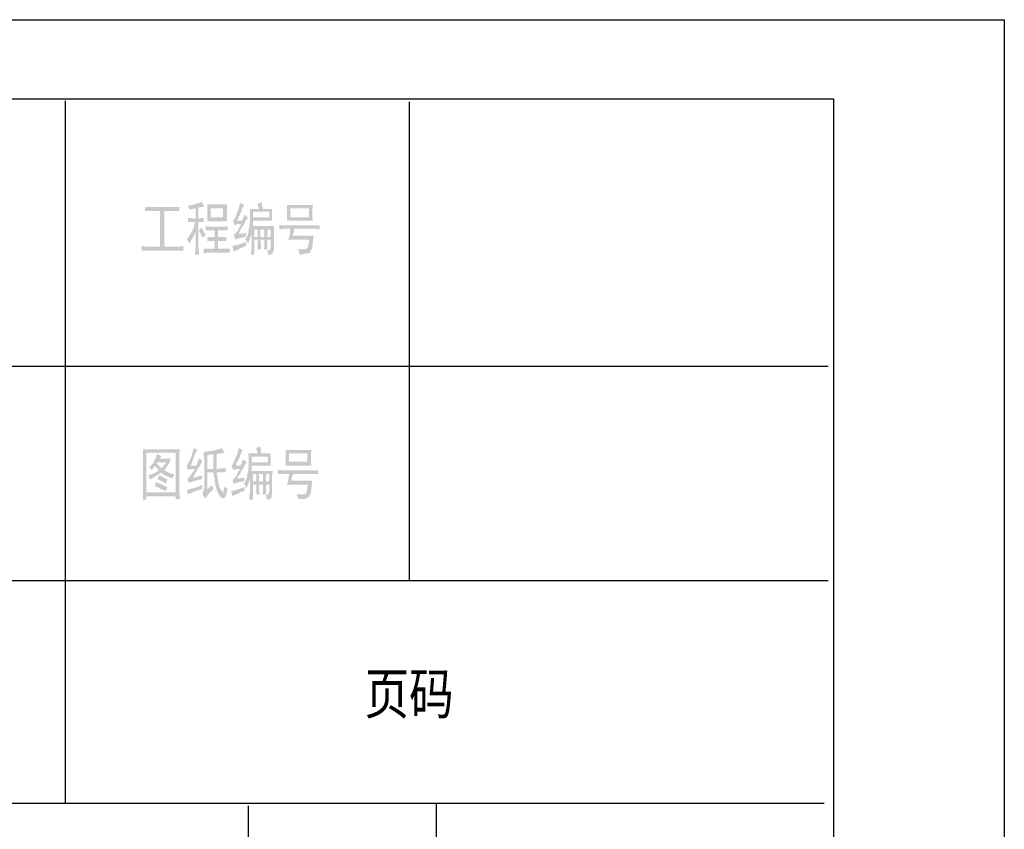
# Model space of a CAD drawing. Extents: x 39508475 to 39522402, y 3783947 to 3795549.
# Tile 9 of 256: x 39510759 to 39510819, y 3792626 to 3792676. Entities that reach past the tile are written whole.
import ezdxf
from ezdxf.enums import TextEntityAlignment as Align

# ---------------------------------------------------------------- set-up
doc = ezdxf.new("R2010")
doc.units = 0
doc.layers.get('0').update_dxf_attribs({"linetype": 'CONTINUOUS'})
doc.layers.add('图框', color=5, linetype='CONTINUOUS')
doc.styles.add('宋体', font='txt')

msp = doc.modelspace()

# ---------------------------------------------------------------- hatches: boundary and pattern name
at = {"layer": '图框'}
h = msp.add_hatch(color=0, dxfattribs=at)
h.paths.add_polyline_path([(39510776.97453, 3792664.58587), (39510775.38715, 3792664.58587), (39510775.38715, 3792664.41878), (39510776.72389, 3792664.377), (39510776.72389, 3792663.83395), (39510775.59602, 3792663.83395), (39510776.93276, 3792663.79218), (39510776.93276, 3792664.12637), (39510776.93276, 3792664.29346)])
h.paths.add_polyline_path([(39510775.38715, 3792664.41878), (39510775.38715, 3792664.08459), (39510775.38715, 3792663.95927), (39510775.38715, 3792663.62509), (39510776.97453, 3792663.62509), (39510776.93276, 3792663.79218), (39510775.59602, 3792663.83395), (39510775.59602, 3792664.377), (39510776.72389, 3792664.377)])
h.paths.add_polyline_path([(39510774.92765, 3792663.33268), (39510774.92765, 3792663.08204), (39510775.09474, 3792663.12381), (39510775.34538, 3792663.12381), (39510775.59602, 3792663.12381), (39510775.34538, 3792663.33268), (39510775.17829, 3792663.33268)])
h.paths.add_polyline_path([(39510777.39226, 3792663.33268), (39510777.30871, 3792663.33268), (39510777.0163, 3792663.33268), (39510775.34538, 3792663.33268), (39510775.59602, 3792663.12381), (39510777.0163, 3792663.12381), (39510777.14162, 3792663.12381), (39510777.39226, 3792663.08204)])
h.paths.add_polyline_path([(39510775.59602, 3792663.12381), (39510775.59602, 3792663.08204), (39510775.55424, 3792662.74785), (39510775.4707, 3792662.45544), (39510776.76566, 3792662.45544), (39510776.72389, 3792662.28835), (39510776.68212, 3792662.03771), (39510776.5568, 3792661.87062), (39510776.38971, 3792661.87062), (39510776.05552, 3792661.87062), (39510776.18084, 3792661.53643), (39510776.34793, 3792661.57821), (39510776.64035, 3792661.61998), (39510776.80744, 3792661.66175), (39510776.80744, 3792661.70353), (39510776.93276, 3792661.95416), (39510776.93276, 3792661.99594), (39510776.97453, 3792662.33012), (39510776.97453, 3792662.3719), (39510777.0163, 3792662.70608), (39510775.72134, 3792662.70608), (39510775.76311, 3792662.78963), (39510775.84666, 3792663.12381), (39510777.0163, 3792663.12381)])
h.paths.add_polyline_path([(39510776.05552, 3792661.87062), (39510776.38971, 3792661.87062)], flags=17)
h.paths.add_polyline_path([(39510773.84155, 3792664.75296), (39510773.59091, 3792664.66942), (39510773.67446, 3792664.33523), (39510773.08963, 3792664.33523), (39510773.13141, 3792664.20991), (39510774.30105, 3792664.16814), (39510774.30105, 3792663.83395), (39510773.2985, 3792663.83395), (39510774.46814, 3792663.66686), (39510774.46814, 3792664.00105), (39510774.46814, 3792664.04282), (39510774.46814, 3792664.33523), (39510773.92509, 3792664.33523), (39510773.88332, 3792664.41878)])
h.paths.add_polyline_path([(39510772.50481, 3792664.71119), (39510772.50481, 3792664.66942), (39510772.42126, 3792664.33523), (39510772.29594, 3792664.00105), (39510772.2124, 3792663.79218), (39510772.08708, 3792663.62509), (39510772.17062, 3792663.33268), (39510772.37949, 3792663.41622), (39510772.58835, 3792663.41622), (39510772.79722, 3792663.458), (39510772.83899, 3792663.58332), (39510772.33772, 3792663.62509), (39510772.42126, 3792663.83395), (39510772.58835, 3792664.16814), (39510772.63013, 3792664.33523), (39510772.75545, 3792664.5441), (39510772.75545, 3792664.58587)])
h.paths.add_polyline_path([(39510773.13141, 3792664.20991), (39510773.13141, 3792663.83395), (39510773.13141, 3792663.62509), (39510773.08963, 3792663.2909), (39510773.04786, 3792663.12381), (39510774.3846, 3792663.08204), (39510774.3846, 3792662.62253), (39510774.17573, 3792662.62253), (39510773.59091, 3792662.45544), (39510774.3846, 3792662.45544), (39510774.3846, 3792661.99594), (39510774.34282, 3792661.82885), (39510774.17573, 3792661.82885), (39510774.25928, 3792661.49466), (39510774.50992, 3792661.61998), (39510774.59346, 3792661.87062), (39510774.59346, 3792662.8314), (39510774.59346, 3792662.95672), (39510774.59346, 3792663.2909), (39510773.2985, 3792663.2909), (39510773.2985, 3792663.62509), (39510774.46814, 3792663.62509), (39510774.46814, 3792663.66686), (39510773.2985, 3792663.83395), (39510773.2985, 3792664.16814), (39510774.30105, 3792664.16814)])
h.paths.add_polyline_path([(39510772.79722, 3792664.00105), (39510772.75545, 3792663.9175), (39510772.63013, 3792663.62509), (39510772.33772, 3792663.62509), (39510772.83899, 3792663.58332), (39510773.00609, 3792663.79218)])
h.paths.add_polyline_path([(39510772.79722, 3792663.458), (39510772.58835, 3792663.41622), (39510772.46304, 3792663.20736), (39510772.33772, 3792662.95672), (39510772.12885, 3792662.74785), (39510772.42126, 3792662.8314), (39510772.46304, 3792662.91495), (39510772.63013, 3792663.20736)])
h.paths.add_polyline_path([(39510773.04786, 3792663.12381), (39510773.00609, 3792662.8314), (39510773.00609, 3792662.78963), (39510773.21495, 3792662.78963), (39510773.21495, 3792662.03771), (39510773.21495, 3792661.87062), (39510773.17318, 3792661.53643), (39510773.38204, 3792661.53643), (39510773.38204, 3792662.45544), (39510773.59091, 3792662.45544), (39510774.17573, 3792662.62253), (39510773.758, 3792662.62253), (39510773.38204, 3792662.62253), (39510773.38204, 3792663.08204), (39510773.59091, 3792663.08204), (39510773.758, 3792663.08204), (39510774.00864, 3792663.08204), (39510774.17573, 3792663.08204), (39510774.3846, 3792663.08204)])
h.paths.add_polyline_path([(39510774.17573, 3792663.08204), (39510774.00864, 3792663.08204), (39510774.00864, 3792662.62253), (39510773.758, 3792662.62253), (39510774.17573, 3792662.62253)], flags=17)
h.paths.add_polyline_path([(39510773.758, 3792663.08204), (39510773.59091, 3792663.08204), (39510773.59091, 3792662.62253), (39510773.38204, 3792662.62253), (39510773.758, 3792662.62253)], flags=17)
h.paths.add_polyline_path([(39510772.88077, 3792662.87317), (39510772.71367, 3792662.8314), (39510772.42126, 3792662.8314), (39510772.12885, 3792662.74785), (39510772.2124, 3792662.45544), (39510772.29594, 3792662.49722), (39510772.54658, 3792662.58076), (39510772.58835, 3792662.58076), (39510772.83899, 3792662.62253)])
h.paths.add_polyline_path([(39510773.00609, 3792662.78963), (39510772.83899, 3792662.49722), (39510773.00609, 3792662.2048), (39510773.08963, 3792662.45544), (39510773.21495, 3792662.78963)])
h.paths.add_polyline_path([(39510773.59091, 3792662.45544), (39510773.59091, 3792662.12126), (39510773.59091, 3792661.87062), (39510773.79977, 3792661.87062), (39510773.79977, 3792662.03771), (39510773.758, 3792662.45544), (39510774.00864, 3792662.45544), (39510774.17573, 3792662.45544), (39510774.3846, 3792662.45544)], flags=17)
h.paths.add_polyline_path([(39510774.17573, 3792662.45544), (39510774.00864, 3792662.45544), (39510774.00864, 3792662.2048), (39510773.96687, 3792661.87062), (39510774.17573, 3792661.87062), (39510774.17573, 3792662.07948)], flags=16)
h.paths.add_polyline_path([(39510772.88077, 3792662.33012), (39510772.6719, 3792662.24658), (39510772.42126, 3792662.16303), (39510772.29594, 3792662.12126), (39510772.0453, 3792662.07948), (39510772.12885, 3792661.7453), (39510772.25417, 3792661.78707), (39510772.50481, 3792661.91239), (39510772.58835, 3792661.95416), (39510772.88077, 3792662.07948)])
h.paths.add_polyline_path([(39510770.16552, 3792664.79474), (39510770.0402, 3792664.71119), (39510769.74778, 3792664.62764), (39510769.58069, 3792664.58587), (39510769.33005, 3792664.5441), (39510769.4136, 3792664.29346), (39510769.53892, 3792664.33523), (39510769.78956, 3792664.377), (39510769.95665, 3792664.41878), (39510770.16552, 3792664.46055), (39510770.29083, 3792664.46055), (39510770.29083, 3792664.50232)])
h.paths.add_polyline_path([(39510771.71112, 3792664.62764), (39510770.4997, 3792664.62764), (39510770.4997, 3792664.41878), (39510771.46048, 3792664.377), (39510771.46048, 3792663.83395), (39510770.70857, 3792663.83395), (39510771.71112, 3792663.75041), (39510771.71112, 3792664.08459), (39510771.71112, 3792664.29346)])
h.paths.add_polyline_path([(39510769.95665, 3792664.41878), (39510769.78956, 3792664.377), (39510769.78956, 3792663.75041), (39510769.62247, 3792663.75041), (39510769.95665, 3792663.75041)])
h.paths.add_polyline_path([(39510770.4997, 3792664.41878), (39510770.4997, 3792664.08459), (39510770.4997, 3792663.9175), (39510770.4997, 3792663.58332), (39510771.71112, 3792663.58332), (39510771.71112, 3792663.75041), (39510770.70857, 3792663.83395), (39510770.70857, 3792664.377), (39510771.46048, 3792664.377)])
h.paths.add_polyline_path([(39510769.33005, 3792663.79218), (39510769.33005, 3792663.54154), (39510769.45537, 3792663.54154), (39510769.74778, 3792663.54154), (39510769.95665, 3792663.54154), (39510769.95665, 3792663.75041), (39510769.62247, 3792663.75041)])
h.paths.add_polyline_path([(39510770.29083, 3792663.79218), (39510770.24906, 3792663.79218), (39510769.95665, 3792663.75041), (39510769.95665, 3792663.54154), (39510770.0402, 3792663.54154), (39510770.29083, 3792663.54154)])
h.paths.add_polyline_path([(39510769.95665, 3792663.54154), (39510769.74778, 3792663.54154), (39510769.74778, 3792663.49977), (39510769.66424, 3792663.16558), (39510769.78956, 3792662.95672), (39510769.78956, 3792662.33012), (39510769.78956, 3792662.2048), (39510769.78956, 3792661.91239), (39510769.74778, 3792661.53643), (39510769.99842, 3792661.53643), (39510769.99842, 3792661.70353), (39510769.95665, 3792662.03771), (39510769.95665, 3792662.33012)])
h.paths.add_polyline_path([(39510771.75289, 3792663.2909), (39510771.66935, 3792663.24913), (39510771.37694, 3792663.24913), (39510770.79211, 3792663.24913), (39510771.37694, 3792663.04027), (39510771.50225, 3792663.04027), (39510771.75289, 3792663.04027)])
h.paths.add_polyline_path([(39510770.41615, 3792663.2909), (39510770.41615, 3792663.04027), (39510770.54147, 3792663.04027), (39510770.79211, 3792663.04027), (39510770.9592, 3792663.04027), (39510771.16807, 3792663.04027), (39510771.37694, 3792663.04027), (39510770.79211, 3792663.24913), (39510770.70857, 3792663.24913)])
h.paths.add_polyline_path([(39510770.16552, 3792663.20736), (39510769.99842, 3792663.04027), (39510770.08197, 3792662.87317), (39510770.20729, 3792662.58076), (39510770.41615, 3792662.74785), (39510770.29083, 3792662.95672)])
h.paths.add_polyline_path([(39510769.66424, 3792663.16558), (39510769.53892, 3792662.91495), (39510769.4136, 3792662.70608), (39510769.24651, 3792662.45544), (39510769.45537, 3792662.2048), (39510769.49715, 3792662.3719), (39510769.66424, 3792662.66431), (39510769.78956, 3792662.95672)])
h.paths.add_polyline_path([(39510771.16807, 3792663.04027), (39510770.9592, 3792663.04027), (39510770.9592, 3792662.62253), (39510771.16807, 3792662.62253)])
h.paths.add_polyline_path([(39510771.66935, 3792662.62253), (39510771.54403, 3792662.62253), (39510771.29339, 3792662.62253), (39510771.16807, 3792662.62253), (39510770.9592, 3792662.62253), (39510770.83388, 3792662.62253), (39510771.33516, 3792662.3719), (39510771.41871, 3792662.3719), (39510771.66935, 3792662.3719)])
h.paths.add_polyline_path([(39510770.4997, 3792662.62253), (39510770.4997, 3792662.33012), (39510770.54147, 3792662.3719), (39510770.83388, 3792662.3719), (39510770.9592, 3792662.3719), (39510771.16807, 3792662.3719), (39510771.33516, 3792662.3719), (39510770.83388, 3792662.62253), (39510770.75034, 3792662.62253)])
h.paths.add_polyline_path([(39510771.16807, 3792662.3719), (39510770.9592, 3792662.3719), (39510770.9592, 3792661.91239), (39510771.16807, 3792661.91239)])
h.paths.add_polyline_path([(39510770.29083, 3792661.91239), (39510770.29083, 3792661.61998), (39510770.45793, 3792661.66175), (39510770.70857, 3792661.66175), (39510771.46048, 3792661.66175), (39510770.70857, 3792661.91239), (39510770.54147, 3792661.91239)])
h.paths.add_polyline_path([(39510771.87821, 3792661.91239), (39510771.71112, 3792661.91239), (39510771.46048, 3792661.91239), (39510771.16807, 3792661.91239), (39510770.9592, 3792661.91239), (39510770.70857, 3792661.91239), (39510771.46048, 3792661.66175), (39510771.62757, 3792661.66175), (39510771.87821, 3792661.66175)])
h.paths.add_polyline_path([(39510768.787, 3792664.46055), (39510768.57814, 3792664.46055), (39510768.3275, 3792664.46055), (39510767.19963, 3792664.46055), (39510767.61736, 3792664.20991), (39510768.3275, 3792664.20991), (39510768.53636, 3792664.20991), (39510768.787, 3792664.20991)])
h.paths.add_polyline_path([(39510766.69835, 3792664.46055), (39510766.69835, 3792664.20991), (39510766.90721, 3792664.20991), (39510767.19963, 3792664.20991), (39510767.61736, 3792664.20991), (39510767.19963, 3792664.46055), (39510766.94899, 3792664.46055)])
h.paths.add_polyline_path([(39510767.61736, 3792664.20991), (39510767.61736, 3792662.03771), (39510766.90721, 3792662.03771), (39510767.868, 3792662.03771), (39510767.868, 3792664.20991), (39510768.3275, 3792664.20991)])
h.paths.add_polyline_path([(39510766.48948, 3792662.07948), (39510766.48948, 3792661.78707), (39510766.6148, 3792661.78707), (39510766.90721, 3792661.78707), (39510768.57814, 3792661.78707), (39510767.868, 3792662.03771), (39510766.90721, 3792662.03771), (39510766.74012, 3792662.03771)])
h.paths.add_polyline_path([(39510769.03764, 3792662.07948), (39510768.87055, 3792662.03771), (39510768.57814, 3792662.03771), (39510767.868, 3792662.03771), (39510768.57814, 3792661.78707), (39510768.787, 3792661.78707), (39510769.03764, 3792661.78707)])
h.paths.add_polyline_path([(39510776.89098, 3792649.58933), (39510775.30361, 3792649.58933), (39510775.30361, 3792649.42224), (39510776.64035, 3792649.38046), (39510776.64035, 3792648.87919), (39510775.51247, 3792648.87919), (39510776.84921, 3792648.79564), (39510776.84921, 3792649.12982), (39510776.84921, 3792649.29692)])
h.paths.add_polyline_path([(39510775.30361, 3792649.42224), (39510775.30361, 3792649.08805), (39510775.30361, 3792648.96273), (39510775.30361, 3792648.62855), (39510776.89098, 3792648.62855), (39510776.84921, 3792648.79564), (39510775.51247, 3792648.87919), (39510775.51247, 3792649.38046), (39510776.64035, 3792649.38046)])
h.paths.add_polyline_path([(39510774.8441, 3792648.37791), (39510774.8441, 3792648.12727), (39510775.01119, 3792648.12727), (39510775.26183, 3792648.12727), (39510775.51247, 3792648.12727), (39510775.26183, 3792648.33614), (39510775.09474, 3792648.33614)])
h.paths.add_polyline_path([(39510777.30871, 3792648.37791), (39510777.22517, 3792648.33614), (39510776.93276, 3792648.33614), (39510775.26183, 3792648.33614), (39510775.51247, 3792648.12727), (39510776.93276, 3792648.12727), (39510777.05808, 3792648.12727), (39510777.30871, 3792648.12727)])
h.paths.add_polyline_path([(39510775.51247, 3792648.12727), (39510775.51247, 3792648.0855), (39510775.4707, 3792647.79309), (39510775.38715, 3792647.4589), (39510776.68212, 3792647.4589), (39510776.64035, 3792647.33358), (39510776.59857, 3792647.04117), (39510776.47325, 3792646.87408), (39510776.30616, 3792646.87408), (39510775.97198, 3792646.87408), (39510776.09729, 3792646.58167), (39510776.26439, 3792646.58167), (39510776.5568, 3792646.62344), (39510776.72389, 3792646.70698), (39510776.84921, 3792646.95762), (39510776.84921, 3792646.9994), (39510776.89098, 3792647.33358), (39510776.89098, 3792647.37535), (39510776.93276, 3792647.70954), (39510775.63779, 3792647.70954), (39510775.67956, 3792647.83486), (39510775.76311, 3792648.12727), (39510776.93276, 3792648.12727)])
h.paths.add_polyline_path([(39510775.97198, 3792646.87408), (39510776.30616, 3792646.87408)], flags=17)
h.paths.add_polyline_path([(39510773.758, 3792649.79819), (39510773.50736, 3792649.71465), (39510773.50736, 3792649.67287), (39510773.59091, 3792649.38046), (39510773.00609, 3792649.38046), (39510773.04786, 3792649.21337), (39510774.21751, 3792649.1716), (39510774.21751, 3792648.83741), (39510773.21495, 3792648.83741), (39510774.3846, 3792648.67032), (39510774.3846, 3792649.00451), (39510774.3846, 3792649.04628), (39510774.3846, 3792649.38046), (39510773.84155, 3792649.38046), (39510773.79977, 3792649.46401)])
h.paths.add_polyline_path([(39510772.42126, 3792649.71465), (39510772.42126, 3792649.67287), (39510772.33772, 3792649.33869), (39510772.2124, 3792649.04628), (39510772.12885, 3792648.83741), (39510772.00353, 3792648.62855), (39510772.08708, 3792648.37791), (39510772.29594, 3792648.41968), (39510772.50481, 3792648.41968), (39510772.71367, 3792648.46146), (39510772.75545, 3792648.58677), (39510772.25417, 3792648.62855), (39510772.33772, 3792648.87919), (39510772.50481, 3792649.1716), (39510772.54658, 3792649.33869), (39510772.6719, 3792649.58933)])
h.paths.add_polyline_path([(39510773.04786, 3792649.21337), (39510773.04786, 3792648.87919), (39510773.04786, 3792648.62855), (39510773.00609, 3792648.29436), (39510772.96431, 3792648.12727), (39510774.30105, 3792648.12727), (39510774.30105, 3792647.66777), (39510774.09219, 3792647.66777), (39510773.50736, 3792647.4589), (39510774.30105, 3792647.4589), (39510774.30105, 3792646.9994), (39510774.25928, 3792646.87408), (39510774.09219, 3792646.8323), (39510774.17573, 3792646.53989), (39510774.42637, 3792646.62344), (39510774.46814, 3792646.91585), (39510774.46814, 3792647.83486), (39510774.46814, 3792647.96018), (39510774.50992, 3792648.29436), (39510773.21495, 3792648.29436), (39510773.21495, 3792648.62855), (39510774.3846, 3792648.62855), (39510774.3846, 3792648.67032), (39510773.21495, 3792648.83741), (39510773.21495, 3792649.1716), (39510774.21751, 3792649.1716)])
h.paths.add_polyline_path([(39510772.71367, 3792649.00451), (39510772.6719, 3792648.96273), (39510772.54658, 3792648.62855), (39510772.25417, 3792648.62855), (39510772.75545, 3792648.58677), (39510772.92254, 3792648.83741)])
h.paths.add_polyline_path([(39510772.71367, 3792648.46146), (39510772.50481, 3792648.41968), (39510772.37949, 3792648.21082), (39510772.25417, 3792647.96018), (39510772.0453, 3792647.75131), (39510772.33772, 3792647.83486), (39510772.37949, 3792647.9184), (39510772.54658, 3792648.21082)])
h.paths.add_polyline_path([(39510772.96431, 3792648.12727), (39510772.92254, 3792647.83486), (39510772.88077, 3792647.79309), (39510773.13141, 3792647.79309), (39510773.13141, 3792647.04117), (39510773.08963, 3792646.87408), (39510773.08963, 3792646.53989), (39510773.2985, 3792646.53989), (39510773.2985, 3792647.4589), (39510773.50736, 3792647.4589), (39510774.09219, 3792647.66777), (39510773.67446, 3792647.66777), (39510773.2985, 3792647.66777), (39510773.2985, 3792648.12727), (39510773.50736, 3792648.12727), (39510773.67446, 3792648.12727), (39510773.92509, 3792648.12727), (39510774.09219, 3792648.12727), (39510774.30105, 3792648.12727)])
h.paths.add_polyline_path([(39510774.09219, 3792648.12727), (39510773.92509, 3792648.12727), (39510773.92509, 3792647.66777), (39510773.67446, 3792647.66777), (39510774.09219, 3792647.66777)], flags=17)
h.paths.add_polyline_path([(39510773.67446, 3792648.12727), (39510773.50736, 3792648.12727), (39510773.50736, 3792647.66777), (39510773.2985, 3792647.66777), (39510773.67446, 3792647.66777)], flags=17)
h.paths.add_polyline_path([(39510772.79722, 3792647.87663), (39510772.63013, 3792647.87663), (39510772.33772, 3792647.83486), (39510772.0453, 3792647.75131), (39510772.12885, 3792647.50067), (39510772.2124, 3792647.54245), (39510772.46304, 3792647.62599), (39510772.50481, 3792647.62599), (39510772.75545, 3792647.66777)])
h.paths.add_polyline_path([(39510772.88077, 3792647.79309), (39510772.75545, 3792647.50067), (39510772.92254, 3792647.25004), (39510773.00609, 3792647.50067), (39510773.13141, 3792647.79309)])
h.paths.add_polyline_path([(39510773.50736, 3792647.4589), (39510773.50736, 3792647.12472), (39510773.50736, 3792646.87408), (39510773.71623, 3792646.87408), (39510773.67446, 3792647.04117), (39510773.67446, 3792647.4589), (39510773.92509, 3792647.4589), (39510774.09219, 3792647.4589), (39510774.30105, 3792647.4589)], flags=17)
h.paths.add_polyline_path([(39510774.09219, 3792647.4589), (39510773.92509, 3792647.4589), (39510773.92509, 3792647.20826), (39510773.88332, 3792646.87408), (39510774.09219, 3792646.87408), (39510774.09219, 3792647.12472)], flags=16)
h.paths.add_polyline_path([(39510772.79722, 3792647.33358), (39510772.58835, 3792647.25004), (39510772.33772, 3792647.16649), (39510772.2124, 3792647.12472), (39510771.96176, 3792647.08294), (39510772.0453, 3792646.74876), (39510772.17062, 3792646.8323), (39510772.42126, 3792646.91585), (39510772.50481, 3792646.9994), (39510772.79722, 3792647.08294)])
h.paths.add_polyline_path([(39510769.66424, 3792649.71465), (39510769.66424, 3792649.67287), (39510769.58069, 3792649.38046), (39510769.49715, 3792649.08805), (39510769.37183, 3792648.83741), (39510769.24651, 3792648.62855), (39510769.28828, 3792648.37791), (39510769.53892, 3792648.41968), (39510769.70601, 3792648.41968), (39510769.99842, 3792648.545), (39510769.49715, 3792648.62855), (39510769.62247, 3792648.96273), (39510769.70601, 3792649.21337), (39510769.74778, 3792649.33869), (39510769.91488, 3792649.58933)])
h.paths.add_polyline_path([(39510771.37694, 3792649.71465), (39510771.33516, 3792649.67287), (39510771.04275, 3792649.58933), (39510770.87566, 3792649.54756), (39510770.62502, 3792649.50578), (39510770.29083, 3792649.46401), (39510770.29083, 3792649.25514), (39510770.33261, 3792648.92096), (39510770.33261, 3792647.25004), (39510770.29083, 3792647.16649), (39510770.20729, 3792646.87408), (39510770.37438, 3792646.62344), (39510770.45793, 3792646.70698), (39510770.62502, 3792646.95762), (39510770.66679, 3792646.9994), (39510770.4997, 3792647.16649), (39510770.4997, 3792648.21082), (39510770.87566, 3792648.21082), (39510771.08452, 3792648.41968), (39510770.4997, 3792648.41968), (39510770.4997, 3792649.25514), (39510770.58325, 3792649.29692), (39510770.87566, 3792649.33869), (39510771.08452, 3792649.33869), (39510771.33516, 3792649.38046), (39510771.5858, 3792649.42224), (39510771.54403, 3792649.46401)])
h.paths.add_polyline_path([(39510771.08452, 3792649.33869), (39510770.87566, 3792649.33869), (39510770.87566, 3792648.41968), (39510770.4997, 3792648.41968), (39510771.08452, 3792648.41968)], flags=17)
h.paths.add_polyline_path([(39510769.99842, 3792649.08805), (39510769.95665, 3792648.96273), (39510769.83133, 3792648.62855), (39510769.49715, 3792648.62855), (39510769.99842, 3792648.545), (39510770.08197, 3792648.67032), (39510770.20729, 3792648.92096)])
h.paths.add_polyline_path([(39510769.99842, 3792648.545), (39510769.70601, 3792648.41968), (39510769.66424, 3792648.29436), (39510769.49715, 3792648.04372), (39510769.28828, 3792647.83486), (39510769.62247, 3792647.87663), (39510769.70601, 3792648.04372), (39510769.8731, 3792648.33614)])
h.paths.add_polyline_path([(39510771.62757, 3792648.46146), (39510771.37694, 3792648.46146), (39510771.08452, 3792648.41968), (39510770.87566, 3792648.21082), (39510771.08452, 3792648.21082), (39510771.1263, 3792648.21082), (39510771.37694, 3792648.21082), (39510771.62757, 3792648.21082)])
h.paths.add_polyline_path([(39510770.87566, 3792648.21082), (39510770.91743, 3792648.04372), (39510770.9592, 3792647.70954), (39510771.00098, 3792647.4589), (39510771.08452, 3792647.12472), (39510771.20984, 3792646.87408), (39510771.46048, 3792646.9994), (39510771.33516, 3792647.16649), (39510771.25162, 3792647.33358), (39510771.16807, 3792647.62599), (39510771.1263, 3792647.87663), (39510771.08452, 3792648.21082)], flags=17)
h.paths.add_polyline_path([(39510770.20729, 3792648.00195), (39510770.16552, 3792648.00195), (39510769.91488, 3792647.96018), (39510769.62247, 3792647.87663), (39510769.28828, 3792647.83486), (39510769.37183, 3792647.58422), (39510769.53892, 3792647.62599), (39510769.78956, 3792647.70954), (39510769.95665, 3792647.75131), (39510770.16552, 3792647.79309)])
h.paths.add_polyline_path([(39510770.20729, 3792647.4589), (39510770.08197, 3792647.41713), (39510769.83133, 3792647.29181), (39510769.62247, 3792647.25004), (39510769.45537, 3792647.20826), (39510769.24651, 3792647.12472), (39510769.33005, 3792646.87408), (39510769.53892, 3792646.95762), (39510769.62247, 3792646.9994), (39510769.83133, 3792647.08294), (39510770.20729, 3792647.20826)])
h.paths.add_polyline_path([(39510770.79211, 3792647.41713), (39510770.70857, 3792647.37535), (39510770.4997, 3792647.16649), (39510770.66679, 3792646.9994), (39510770.87566, 3792647.16649)], flags=17)
h.paths.add_polyline_path([(39510771.54403, 3792647.33358), (39510771.50225, 3792646.9994), (39510771.46048, 3792646.9994), (39510771.20984, 3792646.87408), (39510771.29339, 3792646.70698), (39510771.50225, 3792646.62344), (39510771.54403, 3792646.62344), (39510771.66935, 3792646.8323), (39510771.75289, 3792647.20826)])
h.paths.add_polyline_path([(39510768.82878, 3792649.6311), (39510766.57303, 3792649.6311), (39510766.57303, 3792649.54756), (39510768.57814, 3792649.42224), (39510768.57814, 3792646.9994), (39510766.78189, 3792646.9994), (39510766.57303, 3792646.87408), (39510768.57814, 3792646.74876), (39510768.57814, 3792646.58167), (39510768.82878, 3792646.58167), (39510768.82878, 3792646.74876), (39510768.787, 3792647.08294), (39510768.787, 3792647.41713), (39510768.787, 3792648.87919), (39510768.787, 3792648.96273), (39510768.787, 3792649.29692)])
h.paths.add_polyline_path([(39510766.57303, 3792649.54756), (39510766.57303, 3792649.21337), (39510766.57303, 3792648.87919), (39510766.57303, 3792647.41713), (39510766.57303, 3792647.20826), (39510766.57303, 3792646.87408), (39510766.78189, 3792646.9994), (39510766.78189, 3792649.42224), (39510768.57814, 3792649.42224)], flags=17)
h.paths.add_polyline_path([(39510767.45026, 3792649.33869), (39510767.40849, 3792649.25514), (39510767.28317, 3792648.96273), (39510767.99331, 3792648.83741), (39510767.90977, 3792648.71209), (39510767.7009, 3792648.46146), (39510767.53381, 3792648.33614), (39510767.40849, 3792648.25259), (39510767.7009, 3792648.21082), (39510767.82622, 3792648.0855), (39510768.07686, 3792647.96018), (39510768.36927, 3792647.83486), (39510768.49459, 3792648.0855), (39510768.36927, 3792648.12727), (39510768.11863, 3792648.21082), (39510767.868, 3792648.33614), (39510767.99331, 3792648.50323), (39510768.16041, 3792648.75387), (39510768.28573, 3792649.04628), (39510767.57558, 3792649.04628), (39510767.7009, 3792649.21337)], flags=16)
h.paths.add_polyline_path([(39510767.28317, 3792648.96273), (39510767.15785, 3792648.75387), (39510767.32494, 3792648.62855), (39510767.32494, 3792648.58677), (39510767.53381, 3792648.33614), (39510767.7009, 3792648.46146), (39510767.61736, 3792648.545), (39510767.40849, 3792648.79564), (39510767.45026, 3792648.83741), (39510767.99331, 3792648.83741)], flags=16)
h.paths.add_polyline_path([(39510767.15785, 3792648.75387), (39510766.94899, 3792648.50323), (39510767.11608, 3792648.37791), (39510767.32494, 3792648.62855)], flags=16)
h.paths.add_polyline_path([(39510767.40849, 3792648.25259), (39510767.15785, 3792648.12727), (39510766.90721, 3792648.04372), (39510766.99076, 3792647.79309), (39510767.19963, 3792647.87663), (39510767.45026, 3792648.04372), (39510767.7009, 3792648.21082)], flags=16)
h.paths.add_polyline_path([(39510767.57558, 3792648.04372), (39510767.45026, 3792647.79309), (39510767.65913, 3792647.70954), (39510767.95154, 3792647.54245), (39510768.07686, 3792647.79309), (39510767.868, 3792647.87663)], flags=16)
h.paths.add_polyline_path([(39510767.36672, 3792647.62599), (39510767.28317, 3792647.37535), (39510767.40849, 3792647.33358), (39510767.65913, 3792647.20826), (39510767.95154, 3792647.08294), (39510768.07686, 3792647.29181), (39510767.90977, 3792647.37535), (39510767.65913, 3792647.50067)], flags=16)
h.paths.add_polyline_path([(39510766.57303, 3792646.87408), (39510766.57303, 3792646.53989), (39510766.78189, 3792646.53989), (39510766.78189, 3792646.74876), (39510768.57814, 3792646.74876)])

# ---------------------------------------------------------------- linework, layer by layer
at = {"color": 0}
for p, q in [((39510808.86015, 3792671.05548), (39510633.63895, 3792671.05548)), ((39510761.8121, 3792670.948), (39510761.8121, 3792627.98621)), ((39510782.86287, 3792670.89205), (39510782.86287, 3792641.59213)), ((39510808.86015, 3792383.79006), (39510808.86015, 3792671.05548)), ((39510680.2848, 3792654.70887), (39510808.51702, 3792654.70887)), ((39510680.2848, 3792641.59213), (39510808.51702, 3792641.59213)), ((39510633.45188, 3792627.98032), (39510808.27205, 3792627.98032)), ((39510773.03739, 3792411.20878), (39510773.03739, 3792627.81659)), ((39510784.54662, 3792411.20878), (39510784.54662, 3792627.98621))]:
    msp.add_line(p, q, dxfattribs=at)
msp.add_lwpolyline([(39510609.30267, 3792378.92274), (39510609.30267, 3792675.92274), (39510819.30267, 3792675.92274), (39510819.30267, 3792378.92274)], close=True, dxfattribs=at)

# ---------------------------------------------------------------- texts
at = {"color": 4, "style": '宋体', "width": 0.8, "flags": 8}
msp.add_attdef('页码', text='共  1  页、第 1 页', height=2.5, dxfattribs=at).set_placement((39510782.86291, 3792634.67258), align=Align.MIDDLE_CENTER)

doc.saveas('drawing.dxf')
